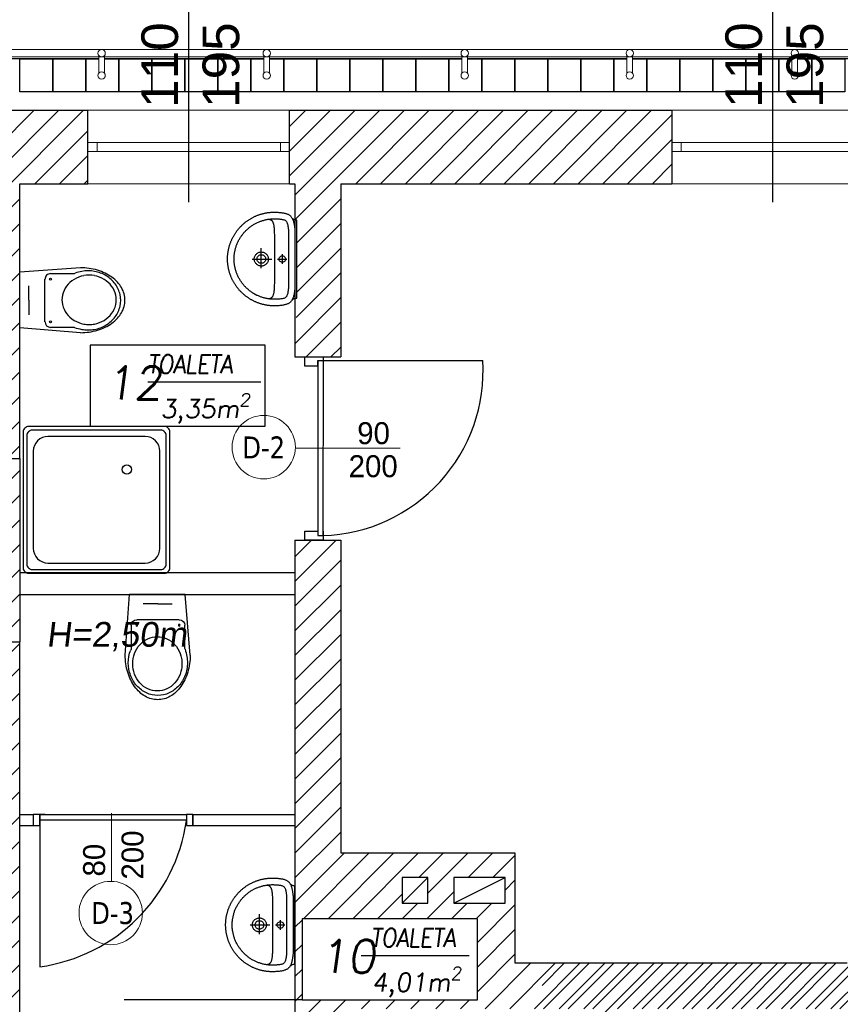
# Model space of a CAD drawing. Header units: millimetres. Extents: x -486876 to 553054, y -140324 to 834178.
# Tile 122 of 155: x 11067 to 15543, y 72236 to 77606. Entities that reach past the tile are written whole.
import ezdxf
from ezdxf.enums import TextEntityAlignment as Align

# ---------------------------------------------------------------- set-up
doc = ezdxf.new("R2010")
doc.units = ezdxf.units.MM
doc.linetypes.add('DASH2', pattern=[0.75, 0.5, -0.25])
for name, color, linetype, lineweight in [('_XREF', 252, 'DASH2', 13), ('XREF$0$AR-EL-PORĘCZE', 8, 'Continuous', 18), ('XREF$0$okna', 8, 'Continuous', 20), ('XREF$0$ściana nośna', 8, 'Continuous', 30)]:
    doc.layers.add(name, color=color, linetype=linetype, lineweight=lineweight)
for name, color, linetype in [('XREF$0$A-ARM', 8, 'Continuous'), ('XREF$0$ArchiCAD', 8, 'Continuous'), ('XREF$0$DRZWI', 8, 'Continuous'), ('XREF$0$MEBLE', 8, 'Continuous'), ('XREF$0$MEBLE_ŁAZIENKOWE_I_KUCHENNE', 8, 'Continuous'), ('XREF$0$nowe ściany', 8, 'Continuous'), ('XREF$0$OPIS', 8, 'Continuous'), ('XREF$0$OPISY', 8, 'Continuous'), ('XREF$0$WIDOK', 8, 'Continuous'), ('XREF$0$WYMIARY', 9, 'Continuous'), ('XREF$0$WYPEŁNIENIA', 8, 'Continuous'), ('XREF$0$ŚCIANY', 8, 'Continuous')]:
    doc.layers.add(name, color=color, linetype=linetype)
doc.styles.add('XREF$0$APLUS', font='arial.ttf', dxfattribs={"width": 0.6})
doc.styles.add('XREF$0$GENERATED_STYLE_1', font='txt')
doc.styles.add('XREF$0$Standard', font='arial.ttf')
doc.styles.add('XREF$0$Verdana 0.8', font='verdana.ttf', dxfattribs={"width": 0.8})
pattern_1 = [(45, (-52999.899, 13162.694), (-6.7351921, 6.7351921), [])]

# ---------------------------------------------------------------- blocks, each defined once
blk = doc.blocks.new('XREF$0$KKP-KOLO2-B02X0201')
at = {"layer": 'XREF$0$A-ARM'}
for points in [[(-21.09, 0), (-21.12, -0.55), (-21.2, -1), (-21.34, -1.39), (-21.54, -1.76), (-21.81, -2.13), (-22.13, -2.54)], [(21.09, 0), (0, 0), (-21.09, 0)], [(22.13, -2.54), (21.81, -2.13), (21.54, -1.76), (21.34, -1.39), (21.2, -1), (21.12, -0.55), (21.09, 0)], [(25.29, -12.17), (25.29, -12.54), (25.28, -12.9), (25.27, -13.27), (25.25, -13.64), (25.22, -14), (25.19, -14.37), (25.16, -14.73), (25.12, -15.09), (25.08, -15.45), (25.03, -15.81), (24.97, -16.16), (24.91, -16.52), (24.85, -16.87), (24.78, -17.22), (24.71, -17.57), (24.63, -17.92), (24.55, -18.26), (24.46, -18.61), (24.37, -18.95), (24.27, -19.29), (24.17, -19.63), (24.06, -19.96), (23.95, -20.3), (23.83, -20.63), (23.71, -20.96), (23.59, -21.29), (23.46, -21.61), (23.33, -21.94), (23.19, -22.26), (23.05, -22.58), (22.9, -22.89), (22.75, -23.21), (22.6, -23.52), (22.44, -23.83), (22.27, -24.14), (22.11, -24.44), (21.94, -24.74), (21.76, -25.04), (21.58, -25.34), (21.4, -25.63), (21.21, -25.92), (21.02, -26.21), (20.83, -26.5), (20.63, -26.78), (20.43, -27.06), (20.22, -27.34), (20.01, -27.62), (19.8, -27.89), (19.58, -28.16), (19.36, -28.42), (19.14, -28.68), (18.91, -28.94), (18.68, -29.2), (18.45, -29.45), (18.21, -29.7), (17.97, -29.95), (17.73, -30.2), (17.48, -30.44), (17.23, -30.67), (16.98, -30.91), (16.72, -31.14), (16.46, -31.36), (16.2, -31.59), (15.93, -31.81), (15.66, -32.02), (15.39, -32.24), (15.12, -32.45), (14.84, -32.65), (14.56, -32.85), (14.28, -33.05), (13.99, -33.25), (13.7, -33.44), (13.41, -33.62), (13.12, -33.81), (12.82, -33.98), (12.52, -34.16), (12.22, -34.33), (11.91, -34.5), (11.61, -34.66), (11.3, -34.82), (10.98, -34.97), (10.67, -35.12), (10.35, -35.27), (10.03, -35.41), (9.71, -35.55), (9.39, -35.68), (9.06, -35.81), (8.74, -35.94), (8.41, -36.06), (8.07, -36.17), (7.74, -36.28), (7.4, -36.39), (7.06, -36.49), (6.72, -36.59), (6.38, -36.68), (6.04, -36.77), (5.69, -36.85), (5.35, -36.93), (5, -37), (4.65, -37.07), (4.29, -37.14), (3.94, -37.2), (3.58, -37.25), (3.23, -37.3), (2.87, -37.34), (2.51, -37.38), (2.14, -37.42), (1.78, -37.45), (1.42, -37.47), (1.05, -37.49), (0.68, -37.5), (0.31, -37.51), (-0.06, -37.51), (-0.06, -37.51), (-0.43, -37.51), (-0.8, -37.5), (-1.16, -37.49), (-1.53, -37.47), (-1.89, -37.45), (-2.26, -37.42), (-2.62, -37.38), (-2.98, -37.34), (-3.34, -37.3), (-3.7, -37.25), (-4.05, -37.2), (-4.41, -37.14), (-4.76, -37.07), (-5.11, -37), (-5.46, -36.93), (-5.81, -36.85), (-6.15, -36.77), (-6.5, -36.68), (-6.84, -36.59), (-7.18, -36.49), (-7.52, -36.39), (-7.85, -36.28), (-8.19, -36.17), (-8.52, -36.06), (-8.85, -35.94), (-9.18, -35.81), (-9.5, -35.68), (-9.83, -35.55), (-10.15, -35.41), (-10.47, -35.27), (-10.78, -35.12), (-11.1, -34.97), (-11.41, -34.82), (-11.72, -34.66), (-12.03, -34.5), (-12.33, -34.33), (-12.63, -34.16), (-12.93, -33.98), (-13.23, -33.81), (-13.52, -33.62), (-13.81, -33.44), (-14.1, -33.25), (-14.39, -33.05), (-14.67, -32.85), (-14.95, -32.65), (-15.23, -32.45), (-15.51, -32.24), (-15.78, -32.02), (-16.05, -31.81), (-16.31, -31.59), (-16.58, -31.36), (-16.84, -31.14), (-17.09, -30.91), (-17.35, -30.67), (-17.6, -30.44), (-17.84, -30.2), (-18.09, -29.95), (-18.33, -29.7), (-18.56, -29.45), (-18.8, -29.2), (-19.03, -28.94), (-19.25, -28.68), (-19.48, -28.42), (-19.7, -28.16), (-19.91, -27.89), (-20.13, -27.62), (-20.34, -27.34), (-20.54, -27.06), (-20.74, -26.78), (-20.94, -26.5), (-21.14, -26.21), (-21.33, -25.92), (-21.51, -25.63), (-21.7, -25.34), (-21.88, -25.04), (-22.05, -24.74), (-22.22, -24.44), (-22.39, -24.14), (-22.55, -23.83), (-22.71, -23.52), (-22.86, -23.21), (-23.01, -22.89), (-23.16, -22.58), (-23.3, -22.26), (-23.44, -21.94), (-23.57, -21.61), (-23.7, -21.29), (-23.83, -20.96), (-23.95, -20.63), (-24.06, -20.3), (-24.17, -19.96), (-24.28, -19.63), (-24.38, -19.29), (-24.48, -18.95), (-24.57, -18.61), (-24.66, -18.26), (-24.74, -17.92), (-24.82, -17.57), (-24.9, -17.22), (-24.96, -16.87), (-25.03, -16.52), (-25.09, -16.16), (-25.14, -15.81), (-25.19, -15.45), (-25.23, -15.09), (-25.27, -14.73), (-25.31, -14.37), (-25.34, -14), (-25.36, -13.64), (-25.38, -13.27), (-25.39, -12.9), (-25.4, -12.54), (-25.4, -12.17), (-25.4, -12.17), (-25.4, -11.8), (-25.38, -11.35), (-25.36, -10.84), (-25.33, -10.31), (-25.3, -9.77), (-25.27, -9.28), (-25.23, -8.85), (-25.19, -8.52), (-25.13, -8.07), (-25.06, -7.64), (-24.99, -7.22), (-24.91, -6.82), (-24.82, -6.44), (-24.73, -6.07), (-24.62, -5.72), (-24.51, -5.38), (-24.38, -5.06), (-24.24, -4.76), (-24.09, -4.47), (-23.93, -4.19), (-23.75, -3.93), (-23.55, -3.68), (-23.34, -3.44), (-23.11, -3.22), (-22.87, -3.01), (-22.6, -2.81), (-22.31, -2.63), (-22, -2.45), (-21.67, -2.29), (-21.32, -2.14), (-20.94, -1.99), (-20.54, -1.86), (-20.11, -1.74), (-19.66, -1.63), (-19.17, -1.53), (-19.17, -1.53), (-18.8, -1.45), (-18.41, -1.38), (-18.01, -1.32), (-17.59, -1.25), (-17.17, -1.2), (-16.73, -1.15), (-16.28, -1.1), (-15.82, -1.06), (-15.35, -1.04), (-14.87, -1.02), (-14.38, -1.01), (-0.06, -1.01), (14.27, -1.01), (14.76, -1.02), (15.23, -1.04), (15.7, -1.06), (16.16, -1.1), (16.61, -1.15), (17.05, -1.2), (17.48, -1.25), (17.9, -1.32), (18.3, -1.38), (18.69, -1.45), (19.06, -1.53), (19.54, -1.63), (20, -1.74), (20.43, -1.86), (20.83, -1.99), (21.21, -2.14), (21.56, -2.29), (21.89, -2.45), (22.2, -2.63), (22.48, -2.81), (22.75, -3.01), (23, -3.22), (23.23, -3.44), (23.44, -3.68), (23.63, -3.93), (23.81, -4.19), (23.98, -4.47), (24.13, -4.76), (24.27, -5.06), (24.39, -5.38), (24.51, -5.72), (24.61, -6.07), (24.71, -6.44), (24.79, -6.82), (24.88, -7.22), (24.95, -7.64), (25.02, -8.07), (25.08, -8.52), (25.12, -8.85), (25.15, -9.28), (25.19, -9.77), (25.22, -10.31), (25.24, -10.84), (25.27, -11.35), (25.28, -11.8), (25.29, -12.17)], [(-0.05, -33.94), (-0.61, -33.93), (-1.16, -33.92), (-1.72, -33.89), (-2.28, -33.85), (-2.7, -33.79), (-3.12, -33.73), (-3.53, -33.66), (-3.94, -33.59), (-4.34, -33.51), (-4.74, -33.42), (-5.14, -33.33), (-5.53, -33.23), (-5.93, -33.13), (-6.33, -33.02), (-6.73, -32.9), (-7.13, -32.77), (-7.53, -32.64), (-7.96, -32.47), (-8.38, -32.29), (-8.79, -32.11), (-9.2, -31.92), (-9.61, -31.73), (-10.02, -31.53), (-10.42, -31.33), (-10.8, -31.11), (-11.16, -30.89), (-11.52, -30.66), (-11.87, -30.43), (-12.22, -30.2), (-12.56, -29.97), (-12.89, -29.72), (-13.22, -29.48), (-13.55, -29.23), (-13.87, -28.97), (-14.19, -28.7), (-14.51, -28.43), (-14.82, -28.15), (-15.14, -27.86), (-15.45, -27.56), (-15.76, -27.24), (-16.06, -26.91), (-16.35, -26.58), (-16.63, -26.25), (-16.91, -25.92), (-17.17, -25.58), (-17.44, -25.24), (-17.7, -24.9), (-17.95, -24.55), (-18.2, -24.19), (-18.45, -23.82), (-18.69, -23.45), (-19.7, -21.59), (-19.87, -21.21), (-20.04, -20.83), (-20.19, -20.44), (-20.34, -20.06), (-20.49, -19.67), (-20.62, -19.28), (-20.75, -18.9), (-20.88, -18.51), (-20.99, -18.12), (-21.1, -17.73), (-21.2, -17.34), (-21.3, -16.94), (-21.38, -16.55), (-21.46, -16.15), (-21.54, -15.75), (-21.6, -15.36), (-21.66, -14.95), (-21.71, -14.55), (-21.75, -14.15), (-21.78, -13.74), (-21.81, -13.33), (-21.83, -12.92), (-21.84, -12.51), (-21.84, -12.09), (-21.84, -11.68), (-21.82, -11.26), (-21.81, -10.84), (-21.78, -10.42), (-21.76, -10), (-21.73, -9.57), (-21.69, -9.16), (-21.64, -8.74), (-21.58, -8.32), (-21.51, -7.91), (-21.43, -7.49), (-21.32, -7.09), (-21.2, -6.68), (-21.06, -6.4), (-20.88, -6.14), (-20.65, -5.9), (-20.38, -5.69), (-20.07, -5.5), (-19.73, -5.34), (-19.37, -5.2), (-18.99, -5.07), (-18.59, -4.96), (-18.17, -4.87), (-17.75, -4.8), (-17.33, -4.73), (-16.9, -4.68), (-16.49, -4.64), (-16.08, -4.61), (-15.69, -4.59), (-15.32, -4.58), (-14.98, -4.57), (-14.66, -4.56), (-14.38, -4.56), (-0.05, -4.56), (14.27, -4.56), (14.55, -4.56), (14.87, -4.57), (15.21, -4.58), (15.58, -4.59), (15.97, -4.61), (16.38, -4.64), (16.8, -4.68), (17.22, -4.73), (17.64, -4.8), (18.07, -4.87), (18.48, -4.96), (18.88, -5.07), (19.26, -5.2), (19.63, -5.34), (19.96, -5.5), (20.27, -5.69), (20.54, -5.9), (20.77, -6.14), (20.96, -6.4), (21.09, -6.68), (21.22, -7.09), (21.32, -7.49), (21.41, -7.91), (21.48, -8.32), (21.54, -8.74), (21.58, -9.16), (21.62, -9.57), (21.65, -10), (21.68, -10.42), (21.7, -10.84), (21.72, -11.26), (21.73, -11.68), (21.74, -12.09), (21.73, -12.51), (21.72, -12.92), (21.7, -13.33), (21.68, -13.74), (21.64, -14.15), (21.6, -14.55), (21.55, -14.95), (21.49, -15.36), (21.43, -15.75), (21.36, -16.15), (21.28, -16.55), (21.19, -16.94), (21.1, -17.34), (20.99, -17.73), (20.89, -18.12), (20.77, -18.51), (20.65, -18.9), (20.52, -19.28), (20.38, -19.67), (20.24, -20.06), (20.09, -20.44), (19.93, -20.83), (19.76, -21.21), (19.59, -21.59), (19.59, -21.59), (18.58, -23.45), (18.34, -23.82), (18.09, -24.19), (17.84, -24.55), (17.59, -24.9), (17.33, -25.24), (17.07, -25.58), (16.8, -25.92), (16.52, -26.25), (16.24, -26.58), (15.95, -26.91), (15.65, -27.24), (15.35, -27.56), (15.03, -27.86), (14.72, -28.15), (14.4, -28.43), (14.08, -28.7), (13.76, -28.97), (13.44, -29.23), (13.11, -29.48), (12.78, -29.72), (12.45, -29.97), (12.11, -30.2), (11.76, -30.43), (11.41, -30.66), (11.06, -30.89), (10.69, -31.11), (10.32, -31.33), (9.91, -31.53), (9.5, -31.73), (9.09, -31.92), (8.68, -32.11), (8.27, -32.29), (7.85, -32.47), (7.43, -32.64), (7.43, -32.64), (7.02, -32.77), (6.62, -32.9), (6.22, -33.02), (5.82, -33.13), (5.43, -33.23), (5.03, -33.33), (4.63, -33.42), (4.23, -33.51), (3.83, -33.59), (3.42, -33.66), (3.01, -33.73), (2.6, -33.79), (2.17, -33.85), (1.61, -33.89), (1.06, -33.92), (0.5, -33.93), (-0.05, -33.94)], [(-2.61, -7.95), (2.52, -7.95)], [(-0.04, -6.08), (0.43, -6.14), (0.85, -6.32), (1.21, -6.6), (1.49, -6.96), (1.67, -7.38), (1.73, -7.86), (1.67, -8.33), (1.49, -8.75), (1.21, -9.11), (0.85, -9.39), (0.43, -9.57), (-0.04, -9.63), (-0.51, -9.57), (-0.94, -9.39), (-1.3, -9.11), (-1.58, -8.75), (-1.75, -8.33), (-1.82, -7.86), (-1.75, -7.38), (-1.58, -6.96), (-1.3, -6.6), (-0.94, -6.32), (-0.51, -6.14), (-0.04, -6.08)], [(-0.05, -10.45), (-0.05, -5.48)], [(-21.62, -15.21), (-21.58, -14.99), (-21.53, -14.78), (-21.48, -14.58), (-21.41, -14.39), (-21.33, -14.21), (-21.24, -14.04), (-21.14, -13.87), (-21.02, -13.72), (-20.88, -13.57), (-20.72, -13.43), (-20.55, -13.3), (-20.35, -13.18), (-20.14, -13.06), (-19.9, -12.95), (-19.63, -12.85), (-19.34, -12.76), (-19.02, -12.67), (-18.67, -12.6), (-18.29, -12.53), (-17.88, -12.46), (-17.43, -12.4), (-16.96, -12.35), (-16.44, -12.31), (-15.89, -12.27), (-15.3, -12.24), (-14.67, -12.21), (-14, -12.19), (-13.28, -12.18), (-12.52, -12.17), (-11.72, -12.17)], [(-11.72, -12.17), (-0.06, -12.17), (11.6, -12.17)], [(-0.06, -15.43), (0.33, -15.45), (0.71, -15.51), (1.07, -15.6), (1.42, -15.73), (1.75, -15.89), (2.06, -16.08), (2.36, -16.3), (2.63, -16.55), (2.87, -16.82), (3.09, -17.11), (3.28, -17.43), (3.44, -17.76), (3.57, -18.11), (3.66, -18.47), (3.72, -18.85), (3.74, -19.24), (3.72, -19.62), (3.66, -20), (3.57, -20.36), (3.44, -20.71), (3.28, -21.05), (3.09, -21.36), (2.87, -21.65), (2.63, -21.92), (2.36, -22.17), (2.06, -22.39), (1.75, -22.58), (1.42, -22.74), (1.07, -22.87), (0.71, -22.96), (0.33, -23.02), (-0.06, -23.04), (-0.45, -23.02), (-0.82, -22.96), (-1.19, -22.87), (-1.54, -22.74), (-1.87, -22.58), (-2.18, -22.39), (-2.48, -22.17), (-2.75, -21.92), (-2.99, -21.65), (-3.21, -21.36), (-3.4, -21.05), (-3.56, -20.71), (-3.69, -20.36), (-3.78, -20), (-3.84, -19.62), (-3.86, -19.24), (-3.84, -18.85), (-3.78, -18.47), (-3.69, -18.11), (-3.56, -17.76), (-3.4, -17.43), (-3.21, -17.11), (-2.99, -16.82), (-2.75, -16.55), (-2.48, -16.3), (-2.18, -16.08), (-1.87, -15.89), (-1.54, -15.73), (-1.19, -15.6), (-0.82, -15.51), (-0.45, -15.45), (-0.06, -15.43)], [(-0.06, -24.21), (-0.06, -13.57)], [(11.6, -12.17), (12.41, -12.17), (13.17, -12.18), (13.88, -12.19), (14.55, -12.21), (15.18, -12.24), (15.78, -12.27), (16.33, -12.31), (16.84, -12.35), (17.32, -12.4), (17.77, -12.46), (18.18, -12.53), (18.56, -12.6), (18.9, -12.67), (19.22, -12.76), (19.52, -12.85), (19.78, -12.95), (20.02, -13.06), (20.24, -13.18), (20.44, -13.3), (20.61, -13.43), (20.76, -13.57), (20.9, -13.72), (21.02, -13.87), (21.13, -14.04), (21.22, -14.21), (21.3, -14.39), (21.36, -14.58), (21.42, -14.78), (21.47, -14.99), (21.51, -15.21)], [(4.89, -19.26), (-5.94, -19.26)], [(-0.06, -16.9), (0.36, -16.94), (0.75, -17.05), (1.12, -17.22), (1.44, -17.45), (1.72, -17.73), (1.95, -18.06), (2.13, -18.42), (2.23, -18.82), (2.27, -19.24), (2.23, -19.65), (2.13, -20.05), (1.95, -20.41), (1.72, -20.74), (1.44, -21.02), (1.12, -21.25), (0.75, -21.42), (0.36, -21.53), (-0.06, -21.57), (-0.48, -21.53), (-0.87, -21.42), (-1.23, -21.25), (-1.56, -21.02), (-1.84, -20.74), (-2.07, -20.41), (-2.24, -20.05), (-2.35, -19.65), (-2.39, -19.24), (-2.35, -18.82), (-2.24, -18.42), (-2.07, -18.06), (-1.84, -17.73), (-1.56, -17.45), (-1.23, -17.22), (-0.87, -17.05), (-0.48, -16.94), (-0.06, -16.9)]]:
    blk.add_lwpolyline(points, dxfattribs=at)
blk = doc.blocks.new('XREF$0$ubi012_r')
for p, q in [((-2.32, 33.16), (0, 0)), ((33.07, 33.16), (30.34, 0)), ((0.86, 16.83), (0.86, 29.35)), ((30.16, 29.17), (30.16, 16.83)), ((27.13, 13.79), (3.9, 13.79)), ((30.34, 0), (0, 0)), ((15.37, 5.06), (7.45, 5.06)), ((15.37, 5.06), (23.29, 5.06))]:
    blk.add_line(p, q)
for centre in [(3.9, 16.83), (27.13, 16.83)]:
    blk.add_circle(centre, 0.506)
for centre, radius, start, end in [((16.19, 42.02), 15.54, 105.9445, 133.2542), ((15.64, 39.74), 15.37, 102.4946, 126.4967), ((15.37, 44.42), 13.01, 74.6148, 105.3852), ((15.46, 40.39), 14.7, 77.6333, 102.3667), ((15.28, 39.74), 15.37, 53.5033, 77.5054), ((14.56, 42.02), 15.54, 46.7458, 74.0555), ((20.78, 37.1), 22.27, 133.1777, 154.6258), ((16.63, 38.41), 17.03, 126.5259, 148.9267), ((16.15, 38.74), 14.19, 126.5259, 148.9267), ((15.32, 39.85), 12.81, 102.4946, 126.4967), ((15.17, 40.39), 12.25, 77.6333, 102.3667), ((15.02, 39.85), 12.81, 53.5033, 77.5054), ((14.19, 38.74), 14.19, 31.0733, 53.4741), ((14.28, 38.41), 17.03, 31.0733, 53.4741), ((9.97, 37.1), 22.27, 25.3742, 46.8223), ((27.53, 33.76), 29.8, 154.3733, 172.0149), ((18.1, 37.5), 18.76, 148.867, 169.8645), ((17.37, 37.98), 15.63, 148.867, 169.8645), ((12.97, 37.98), 15.63, 10.1355, 31.133), ((12.82, 37.5), 18.76, 10.1355, 31.133), ((3.22, 33.76), 29.8, 7.9851, 25.6267), ((30.81, 33.16), 33.13, 171.7845, 180.1077), ((18.81, 37.34), 19.49, 169.767, 190.233), ((17.96, 37.85), 16.24, 169.767, 190.233), ((12.37, 37.85), 16.24, 0, 10.233), ((12.37, 37.85), 16.24, 349.767, 0), ((12.1, 37.34), 19.49, 0, 10.233), ((-0.06, 33.16), 33.13, 0, 8.2155), ((15.63, 36.6), 16.22, 189.6364, 202.7205), ((17.37, 37.72), 15.63, 190.1355, 211.133), ((12.97, 37.72), 15.63, 328.867, 349.8645), ((-13.89, 43.27), 46.14, 343.1585, 348.2524), ((12.1, 37.34), 19.49, 349.767, 0), ((-1.67, 29.35), 2.53, 0, 22.7205), ((16.15, 36.96), 14.19, 211.0733, 233.4741), ((14.19, 36.96), 14.19, 306.5259, 328.9267), ((32.69, 29.17), 2.53, 163.1585, 180), ((15.32, 35.85), 12.81, 233.5033, 257.5054), ((15.17, 35.31), 12.25, 257.6333, 282.3667), ((15.02, 35.85), 12.81, 282.4946, 306.4967), ((3.9, 16.83), 3.03, 180, 270), ((27.13, 16.83), 3.03, 270, 0)]:
    blk.add_arc(centre, radius, start, end)
blk = doc.blocks.new('XREF')
at = {"layer": 'XREF$0$WYPEŁNIENIA'}
h = blk.add_hatch(dxfattribs=at)
h.set_pattern_fill('ANSI31', color=256, scale=3)
h.set_pattern_definition(pattern_1)
h.paths.add_polyline_path([(3556.78, 10801.78), (3507.62, 10801.78), (3507.62, 10786.78), (3556.78, 10786.78)])
h.paths.add_polyline_path([(3580.36, 10801.78), (3556.78, 10801.78), (3556.78, 10786.78), (3580.36, 10786.78)])
h.paths.add_polyline_path([(3900.02, 10651.78), (3796.56, 10651.78), (3796.56, 10666.78), (3766.56, 10666.78), (3766.56, 10651.78), (3724.56, 10651.78), (3724.56, 10611.78), (3766.56, 10611.78), (3766.56, 10496.78), (3709.56, 10496.78), (3709.56, 10471.78), (3766.56, 10471.78), (3766.56, 10606.94), (3796.56, 10606.94), (3796.56, 10466.78), (3796.56, 10476.78), (3796.56, 10476.78), (3796.56, 10611.78), (3900.02, 10611.78)])
h.paths.add_polyline_path([(3599.56, 10496.78), (3514.68, 10496.78), (3514.68, 10471.78), (3551.56, 10471.78), (3551.56, 10024.04), (3539.56, 10024.04), (3539.56, 9984.04), (3566.56, 9984.04), (3566.56, 10471.78), (3599.56, 10471.78)])
h.paths.add_polyline_path([(4136.56, 9911.78), (4126.56, 9911.78), (4126.56, 9971.94), (4126.56, 10361.95), (4096.56, 10361.95), (4096.56, 10346.78), (4096.56, 10131.78), (3896.56, 10131.78), (3896.56, 10170.11), (3796.56, 10170.11), (3796.56, 10176.78), (3766.56, 10176.78), (3766.56, 10058.38), (3796.56, 10058.38), (3796.56, 10096.78), (3886.56, 10096.78), (3886.56, 10106.78), (4096.56, 10106.78), (4096.56, 9971.94), (4096.56, 9911.78), (3771.56, 9911.78), (3771.56, 9779.12), (3796.56, 9779.12), (3796.56, 9816.78), (3886.56, 9816.78), (3886.56, 9881.78), (4016.56, 9881.78), (4016.56, 9851.78), (4061.56, 9851.78), (4061.56, 9881.78), (4136.56, 9881.78)])
h.paths.add_polyline_path([(3817.24, 9855.2), (3831.24, 9855.2), (3831.24, 9841.2), (3817.24, 9841.2)], flags=16)
h.paths.add_polyline_path([(3840.64, 9855.2), (3854.64, 9855.2), (3854.64, 9841.2), (3840.64, 9841.2)], flags=16)
h.paths.add_polyline_path([(3817.24, 10127.11), (3817.24, 10141.11), (3831.24, 10141.11), (3831.24, 10127.11)], flags=16)
edge = h.paths.add_edge_path(flags=0)
edge.add_arc((3824.24, 10134.11), 7, 0, 360)
h.paths.add_polyline_path([(3840.64, 10127.11), (3840.64, 10141.11), (3854.64, 10141.11), (3854.64, 10127.11)], flags=16)
h.paths.add_polyline_path([(3817.24, 10147.81), (3817.24, 10161.81), (3831.24, 10161.81), (3831.24, 10147.81)], flags=16)
h.paths.add_polyline_path([(3840.64, 10147.81), (3840.64, 10161.81), (3854.64, 10161.81), (3854.64, 10147.81)], flags=16)
h.paths.add_polyline_path([(3802.73, 10317.13), (3796.56, 10317.13), (3796.56, 10305.13), (3803.04, 10305.13)], flags=17)
h.paths.add_polyline_path([(3802.12, 10317.13), (3800.7, 10317.13), (3802.73, 10305.13), (3802.73, 10315.74)], flags=16)
h = blk.add_hatch(dxfattribs=at)
h.set_pattern_fill('ANSI31', color=256, scale=3)
h.set_pattern_definition(pattern_1)
h.paths.add_polyline_path([(4126.56, 10461.95), (4096.56, 10461.95), (4096.56, 10361.95), (4126.56, 10361.95)])
h.paths.add_polyline_path([(4126.56, 10611.78), (4163.74, 10611.78), (4163.74, 10651.78), (4010.02, 10651.78), (4010.02, 10611.78), (4096.56, 10611.78), (4096.56, 10449.13), (3796.56, 10449.13), (3796.56, 10437.13), (4096.56, 10437.13), (4096.56, 10461.95), (4126.56, 10461.95)])
h.paths.add_polyline_path([(4411.55, 10651.78), (4273.74, 10651.78), (4273.74, 10611.78), (4276.69, 10611.78), (4276.69, 10592.01), (4276.71, 10592), (4277.17, 10591.92), (4277.72, 10591.89), (4277.72, 10570.63), (4277.72, 10549.37), (4276.69, 10517.32), (4301.69, 10517.32), (4301.69, 10611.78), (4411.55, 10611.78)])
h.paths.add_polyline_path([(4482.24, 10651.78), (4411.55, 10651.78), (4411.55, 10611.78), (4482.24, 10611.78)])
h.paths.add_polyline_path([(4630.16, 10651.78), (4592.24, 10651.78), (4592.24, 10611.78), (4630.16, 10611.78)])
h.paths.add_polyline_path([(4924.68, 10651.78), (4740.16, 10651.78), (4740.16, 10611.78), (4771.69, 10611.78), (4771.69, 10309.78), (4796.69, 10309.78), (4796.69, 10381.78), (4796.69, 10391.78), (4796.69, 10611.78), (4924.68, 10611.78)])
h.paths.add_polyline_path([(3796.56, 9779.12), (3771.56, 9779.12), (3771.56, 9622.15), (3796.56, 9622.15)])
h.paths.add_polyline_path([(3796.56, 10506.94), (3784.56, 10506.94), (3766.56, 10506.94), (3766.56, 10276.78), (3796.56, 10276.78)])
h.paths.add_polyline_path([(4796.69, 10309.78), (4771.69, 10309.78), (4771.69, 10229.78), (4796.69, 10229.78)])
h.paths.add_polyline_path([(4796.69, 10229.78), (4771.69, 10229.78), (4771.69, 10186.78), (4762.89, 10186.78), (4762.89, 10161.78), (4771.69, 10161.78), (4771.69, 10096.78), (4783.69, 10096.78), (4796.69, 10096.78), (4796.69, 10121.78)])
h.paths.add_polyline_path([(4662.89, 10187.07), (4577.87, 10186.78), (4411.55, 10186.78), (4411.55, 10161.78), (4446.69, 10161.78), (4577.87, 10161.78), (4662.89, 10162.07)])
h = blk.add_hatch(dxfattribs=at)
h.set_pattern_fill('ANSI31', color=256, scale=3)
h.set_pattern_definition(pattern_1)
h.paths.add_polyline_path([(5376.11, 10651.78), (5336.75, 10651.78), (5336.75, 10611.78), (5376.11, 10611.78)])
h.paths.add_polyline_path([(5806.69, 10651.78), (5486.11, 10651.78), (5486.11, 10611.78), (5541.69, 10611.78), (5541.69, 10491.78), (5566.69, 10491.78), (5566.69, 10611.78), (5766.69, 10611.78), (5766.69, 10481.78), (5766.69, 10471.78), (5766.69, 10346.78), (5739.69, 10346.78), (5739.69, 10336.78), (5766.69, 10336.78), (5766.69, 10322.47), (5806.69, 10322.47)])
h.paths.add_polyline_path([(5566.69, 10391.78), (5556.69, 10391.78), (5541.69, 10391.78), (5541.69, 10295.78), (5566.69, 10295.78), (5566.69, 10336.78), (5739.69, 10336.78), (5739.69, 10346.78), (5566.69, 10346.78)])
h.paths.add_polyline_path([(5566.69, 10295.78), (5541.69, 10295.78), (5541.69, 10195.78), (5566.69, 10195.78)])
h.paths.add_polyline_path([(5558.62, 10157.37), (5572.62, 10157.37), (5572.62, 10143.37), (5558.62, 10143.37)], flags=16)
edge = h.paths.add_edge_path(flags=16)
edge.add_arc((5565.62, 10150.37), 7, 0, 360)
h.paths.add_polyline_path([(5806.69, 10212.47), (5766.69, 10212.47), (5766.69, 10121.78), (5688.72, 10121.78), (5688.72, 10096.78), (5766.69, 10096.78), (5766.69, 10027.67), (5806.69, 10027.67), (5806.69, 10029.35)])
h.paths.add_polyline_path([(5806.69, 9917.67), (5766.69, 9917.67), (5766.69, 9911.78), (5683.24, 9911.78), (5683.24, 9881.78), (5766.69, 9881.78), (5766.69, 9779.12), (5806.69, 9779.12)])
h.paths.add_polyline_path([(5157.25, 9881.78), (5142.25, 9881.78), (5141.56, 9712.78), (5141.56, 9656.78), (5141.56, 9631.78), (5156.56, 9631.78), (5156.56, 9712.78)])
h.paths.add_polyline_path([(5256.56, 9656.78), (5156.56, 9656.78), (5156.56, 9631.78), (5256.56, 9631.78)])
h.paths.add_polyline_path([(5451.56, 9666.86), (5426.56, 9666.86), (5426.56, 9656.78), (5256.56, 9656.78), (5256.56, 9631.78), (5426.56, 9631.78), (5451.56, 9631.78)])
h.paths.add_polyline_path([(5806.69, 9779.12), (5766.69, 9779.12), (5766.69, 9756.28), (5806.69, 9756.28)])
h.paths.add_polyline_path([(5806.69, 9563.42), (5766.69, 9563.42), (5766.69, 9361.43), (5605.18, 9361.43), (5605.18, 9321.43), (5766.69, 9321.43), (5766.69, 9268.64), (5806.69, 9268.64)])
h.paths.add_polyline_path([(5806.69, 9646.28), (5766.69, 9646.28), (5766.69, 9563.42), (5806.69, 9563.42)])
h.paths.add_polyline_path([(5495.18, 9361.43), (5463.86, 9361.43), (5451.56, 9361.43), (5451.56, 9481.78), (5426.56, 9481.78), (5426.56, 9361.43), (5366.74, 9361.43), (5366.74, 9321.43), (5495.18, 9321.43)])
h.paths.add_polyline_path([(5256.74, 9361.43), (4971.58, 9361.43), (4971.58, 9321.43), (5256.74, 9321.43)])
h.paths.add_polyline_path([(4861.58, 9361.43), (4816.56, 9361.43), (4816.56, 9450.58), (4776.56, 9450.58), (4776.56, 9361.43), (4714.92, 9361.43), (4714.92, 9321.43), (4861.58, 9321.43)])
h.paths.add_polyline_path([(4604.92, 9361.43), (4411.55, 9361.43), (4411.55, 9321.43), (4604.92, 9321.43)])
h.paths.add_polyline_path([(4411.55, 9361.43), (4406.56, 9361.43), (4406.56, 9411.43), (4366.56, 9411.43), (4366.56, 9361.43), (4171.56, 9361.43), (4171.56, 9321.43), (4411.55, 9321.43)])
h.paths.add_polyline_path([(4816.56, 9631.78), (5021.56, 9631.78), (5021.56, 9656.78), (4816.56, 9656.78), (4816.56, 9766.19), (4776.56, 9766.19), (4776.56, 9563.42), (4816.56, 9563.42)])
h.paths.add_polyline_path([(4816.56, 9563.42), (4776.56, 9563.42), (4776.56, 9510.58), (4816.56, 9510.58)])
h.paths.add_polyline_path([(5806.69, 9158.64), (5766.69, 9158.64), (5766.69, 9112.7), (5806.69, 9112.7)])
h.paths.add_polyline_path([(4783.69, 9911.78), (4771.69, 9911.78)])
h.paths.add_polyline_path([(4886.69, 10121.78), (4796.69, 10121.78), (4796.69, 10096.78), (4886.69, 10096.78)])
h.paths.add_polyline_path([(5434.52, 10096.78), (5434.52, 10121.78), (5409.69, 10121.78), (5409.81, 10096.78)])
h.paths.add_polyline_path([(5535.02, 10121.78), (5535.02, 10108.85), (5535.02, 10108.85), (5535.02, 10096.78), (5588.72, 10096.78), (5588.72, 10121.78), (5575.42, 10121.78), (5575.42, 10162.36), (5566.69, 10162.36), (5566.69, 10195.78), (5541.69, 10195.78), (5541.69, 10121.78)])
h = blk.add_hatch(dxfattribs=at)
h.set_pattern_fill('ANSI31', color=256, scale=3)
h.set_pattern_definition([(45, (428.967, 8619.944), (-6.735192, 6.735192), [])])
h.paths.add_polyline_path([(4754.5, 9911.78), (4436.69, 9911.78), (4301.69, 9911.78), (4301.69, 9928.55), (4289.69, 9928.55), (4276.69, 9928.55), (4276.69, 9911.78), (4236.56, 9911.78), (4236.56, 9881.78), (4353.56, 9881.78), (4353.56, 9806.78), (4366.56, 9806.78), (4366.56, 9731.78), (4406.56, 9731.78), (4406.56, 9881.78), (4743.77, 9881.78)])
h.paths.add_polyline_path([(4398.45, 9880.08), (4398.45, 9866.08), (4384.45, 9866.08), (4384.45, 9880.08)], flags=16)
h.paths.add_polyline_path([(4398.45, 9856.69), (4398.45, 9842.69), (4384.45, 9842.69), (4384.45, 9856.69)], flags=16)
h.paths.add_polyline_path([(4301.69, 10120.07), (4276.69, 10120.07), (4276.69, 10028.55), (4301.69, 10028.55), (4301.69, 10031.78), (4301.69, 10034.78)])
h.paths.add_polyline_path([(4276.69, 10110.27), (4239.02, 10110.27), (4239.02, 10098.27), (4276.69, 10098.27)])
h.paths.add_polyline_path([(4139.02, 10110.27), (4135.8, 10110.27), (4126.56, 10110.27), (4126.56, 10098.27), (4139.02, 10098.27)])
h.paths.add_polyline_path([(4452.42, 10061.29), (4444.42, 10061.29), (4444.42, 10018.45), (4452.42, 10018.45)])
h.paths.add_polyline_path([(4452.42, 9931.39), (4444.42, 9931.39), (4444.42, 9911.78), (4452.42, 9911.78)])
h.paths.add_polyline_path([(4584.42, 10161.78), (4577.87, 10161.78), (4572.42, 10161.78), (4572.42, 9911.78), (4584.42, 9911.78)])
h.paths.add_polyline_path([(4452.42, 10161.78), (4446.69, 10161.78), (4444.42, 10161.78), (4444.42, 10148.35), (4452.42, 10148.35)])
h.paths.add_polyline_path([(4301.69, 10417.32), (4276.69, 10417.32), (4276.69, 10166.69), (4280.64, 10166.69), (4280.64, 10210.85), (4376.16, 10210.85), (4376.16, 10166.69), (4280.64, 10166.69), (4276.69, 10166.69), (4276.69, 10157.57), (4301.69, 10157.57), (4301.69, 10161.78), (4446.69, 10161.78), (4452.42, 10161.78), (4577.87, 10161.78), (4584.42, 10161.78), (4662.89, 10161.78), (4662.89, 10186.78), (4577.87, 10186.78), (4396.69, 10186.78), (4396.69, 10246.78), (4301.69, 10246.78)])
h.paths.add_polyline_path([(4335.14, 10233.4), (4349.14, 10233.4), (4349.14, 10219.4), (4335.14, 10219.4)], flags=16)
h.paths.add_polyline_path([(4363.29, 10233.4), (4391.29, 10233.4), (4391.29, 10219.4), (4363.29, 10219.4)], flags=16)
h.paths.add_polyline_path([(4279.66, 10288.77), (4298.73, 10288.77), (4298.73, 10302.27), (4279.66, 10302.27)], flags=24)
h.paths.add_polyline_path([(4376.91, 10145.96), (4376.91, 10164.17), (4363.41, 10164.17), (4363.41, 10145.96)], flags=9)
at = {"layer": 'XREF$0$AR-EL-PORĘCZE', "lineweight": -2}
for p, q in [((5573.26, 10684.91), (3917.54, 10684.91)), ((5569.26, 10680.91), (3921.54, 10680.91)), ((4169.76, 10681.59), (4169.76, 10672.1)), ((4172.76, 10681.59), (4172.76, 10672.1)), ((4259.76, 10681.59), (4259.76, 10672.1)), ((4262.76, 10681.59), (4262.76, 10672.1)), ((4367.76, 10681.59), (4367.76, 10672.1)), ((4370.76, 10681.59), (4370.76, 10672.1)), ((4457.76, 10681.59), (4457.76, 10672.1)), ((4460.76, 10681.59), (4460.76, 10672.1)), ((4547.76, 10681.59), (4547.76, 10672.1)), ((4550.76, 10681.59), (4550.76, 10672.1))]:
    blk.add_line(p, q, dxfattribs=at)
for centre in [(4171.26, 10682.91), (4261.26, 10682.91), (4369.26, 10682.91), (4459.26, 10682.91), (4549.26, 10682.91), (4171.26, 10670.78), (4261.26, 10670.78), (4369.26, 10670.78), (4459.26, 10670.78), (4549.26, 10670.78)]:
    blk.add_circle(centre, 2, dxfattribs=at)
at = {"layer": 'XREF$0$DRZWI'}
for points in [[(4289.14, 10512.32), (4282.14, 10512.32), (4282.14, 10517.32)], [(4289.14, 10515.32), (4289.14, 10419.82), (4292.14, 10419.82), (4292.14, 10419.82), (4292.22, 10517.32)], [(4289.14, 10512.32), (4289.14, 10515.32), (4379.14, 10515.32), (4379.14, 10515.32)], [(4282.14, 10422.32), (4289.05, 10422.32)], [(4292.14, 10422.32), (4292.14, 10417.32), (4282.14, 10417.32), (4282.14, 10422.32)], [(4137.46, 10267.78), (4217.46, 10267.78), (4217.46, 10264.69), (4204.96, 10264.69), (4137.46, 10264.69)], [(4140.46, 10267.78), (4137.46, 10267.78), (4137.46, 10184.69)], [(4146.48, 10267.78), (4217.46, 10267.78), (4217.46, 10264.69), (4204.96, 10264.69), (4137.46, 10264.69)]]:
    blk.add_lwpolyline(points, dxfattribs=at)
for points in [[(4137.46, 10267.78), (4133.93, 10267.78), (4133.93, 10261.78), (4137.46, 10261.78)], [(4220.99, 10267.78), (4217.46, 10267.78), (4217.46, 10261.78), (4220.99, 10261.78)]]:
    blk.add_lwpolyline(points, close=True, dxfattribs=at)
for centre, radius, start, end in [((4289.19, 10509.88), 90.11, 271.872, 3.4612), ((4124.72, 10277.49), 93.67, 277.8209, 351.9529)]:
    blk.add_arc(centre, radius, start, end, dxfattribs=at)
at = {"layer": 'XREF$0$MEBLE', "ltscale": 1.2}
for points in [[(4208.48, 10402.38), (4208.48, 10476.38, 0.414214), (4205.48, 10479.38), (4131.48, 10479.38, 0.414214), (4128.48, 10476.38), (4128.48, 10402.38, 0.414214), (4131.48, 10399.38), (4205.48, 10399.38, 0.414214)], [(4206.48, 10404.38), (4206.48, 10474.38, 0.414214), (4203.48, 10477.38), (4133.48, 10477.38, 0.414214), (4130.48, 10474.38), (4130.48, 10404.38, 0.414214), (4133.48, 10401.38), (4203.48, 10401.38, 0.414214)], [(4202.98, 10412.88), (4202.98, 10465.88, 0.414214), (4194.98, 10473.88), (4141.98, 10473.88, 0.414214), (4133.98, 10465.88), (4133.98, 10412.88, 0.414214), (4141.98, 10404.88), (4194.98, 10404.88, 0.414214)]]:
    blk.add_lwpolyline(points, format="xyb", close=True, dxfattribs=at)
blk.add_circle((4184.99, 10455.9), 2.5, dxfattribs=at)
at = {"layer": 'XREF$0$nowe ściany'}
for p, q in [((4276.69, 10517.32), (4301.69, 10517.32)), ((4126.56, 10461.95), (4126.56, 10361.95)), ((4276.69, 10417.32), (4301.69, 10417.32)), ((4126.56, 10399.78), (4276.69, 10399.78)), ((4126.56, 10387.78), (4276.69, 10387.78)), ((4126.56, 10267.78), (4133.93, 10267.78)), ((4220.99, 10267.78), (4276.69, 10267.78)), ((4126.56, 10261.78), (4133.93, 10261.78)), ((4220.99, 10261.78), (4276.69, 10261.78))]:
    blk.add_line(p, q, dxfattribs=at)
at = {"layer": 'XREF$0$okna'}
for p, q in [((4273.74, 10651.78), (4163.74, 10651.78)), ((4592.24, 10651.78), (4482.24, 10651.78)), ((4168.74, 10634.28), (4268.74, 10634.28)), ((4487.24, 10634.28), (4587.24, 10634.28)), ((4168.74, 10629.28), (4268.74, 10629.28)), ((4487.24, 10629.28), (4587.24, 10629.28)), ((4273.74, 10611.78), (4163.74, 10611.78)), ((4592.24, 10611.78), (4482.24, 10611.78))]:
    blk.add_line(p, q, dxfattribs=at)
for points in [[(4168.74, 10629.28), (4163.74, 10629.28), (4163.74, 10634.28), (4168.74, 10634.28)], [(4273.74, 10629.28), (4268.74, 10629.28), (4268.74, 10634.28), (4273.74, 10634.28)], [(4487.24, 10629.28), (4482.24, 10629.28), (4482.24, 10634.28), (4487.24, 10634.28)]]:
    blk.add_lwpolyline(points, close=True, dxfattribs=at)
for points in [[(4334.11, 10467.57), (4276.99, 10467.57)], [(4176.71, 10268.5), (4176.71, 10231.34)], [(4176.71, 10268.5), (4176.71, 10231.34)]]:
    blk.add_lwpolyline(points, dxfattribs=at)
for centre in [(4259.65, 10468.09), (4176.19, 10214.01)]:
    blk.add_circle(centre, 17.28, dxfattribs=at)
at = {"layer": 'XREF$0$OPIS'}
for p, q in [((4218.74, 10601.63), (4218.74, 10711.52)), ((4537.24, 10601.63), (4537.24, 10711.52)), ((4196.39, 10503.72), (4258.01, 10503.72)), ((4312.86, 10190.94), (4371.74, 10190.94))]:
    blk.add_line(p, q, dxfattribs=at)
for points in [[(4260.49, 10523.64), (4164.96, 10523.64), (4164.96, 10479.47), (4260.49, 10479.47)], [(4376.16, 10210.85), (4280.64, 10210.85), (4280.64, 10166.69), (4376.16, 10166.69)]]:
    blk.add_lwpolyline(points, close=True, dxfattribs=at)
at = {"layer": 'XREF$0$WIDOK'}
for p, q in [((4169.76, 10679.78), (4082.76, 10679.78)), ((4259.76, 10679.78), (4172.76, 10679.78)), ((4367.76, 10679.78), (4262.76, 10679.78)), ((4457.76, 10679.78), (4370.76, 10679.78)), ((4547.76, 10679.78), (4460.76, 10679.78)), ((4637.76, 10679.78), (4550.76, 10679.78))]:
    blk.add_line(p, q, dxfattribs=at)
for points in [[(4144.56, 10661.78), (4126.56, 10661.78), (4126.56, 10679.78), (4144.56, 10679.78)], [(4162.56, 10661.78), (4144.56, 10661.78), (4144.56, 10679.78), (4162.56, 10679.78)], [(4198.56, 10661.78), (4180.56, 10661.78), (4180.56, 10679.78), (4198.56, 10679.78)], [(4216.56, 10661.78), (4198.56, 10661.78), (4198.56, 10679.78), (4216.56, 10679.78)], [(4234.56, 10661.78), (4216.56, 10661.78), (4216.56, 10679.78), (4234.56, 10679.78)], [(4252.56, 10661.78), (4234.56, 10661.78), (4234.56, 10679.78), (4252.56, 10679.78)], [(4288.56, 10661.78), (4270.56, 10661.78), (4270.56, 10679.78), (4288.56, 10679.78)], [(4306.56, 10661.78), (4288.56, 10661.78), (4288.56, 10679.78), (4306.56, 10679.78)], [(4324.56, 10661.78), (4306.56, 10661.78), (4306.56, 10679.78), (4324.56, 10679.78)], [(4342.56, 10661.78), (4324.56, 10661.78), (4324.56, 10679.78), (4342.56, 10679.78)], [(4360.56, 10661.78), (4342.56, 10661.78), (4342.56, 10679.78), (4360.56, 10679.78)], [(4396.56, 10661.78), (4378.56, 10661.78), (4378.56, 10679.78), (4396.56, 10679.78)], [(4414.56, 10661.78), (4396.56, 10661.78), (4396.56, 10679.78), (4414.56, 10679.78)], [(4432.56, 10661.78), (4414.56, 10661.78), (4414.56, 10679.78), (4432.56, 10679.78)], [(4450.56, 10661.78), (4432.56, 10661.78), (4432.56, 10679.78), (4450.56, 10679.78)], [(4486.56, 10661.78), (4468.56, 10661.78), (4468.56, 10679.78), (4486.56, 10679.78)], [(4504.56, 10661.78), (4486.56, 10661.78), (4486.56, 10679.78), (4504.56, 10679.78)], [(4522.56, 10661.78), (4504.56, 10661.78), (4504.56, 10679.78), (4522.56, 10679.78)], [(4540.56, 10661.78), (4522.56, 10661.78), (4522.56, 10679.78), (4540.56, 10679.78)], [(4576.56, 10661.78), (4558.56, 10661.78), (4558.56, 10679.78), (4576.56, 10679.78)]]:
    blk.add_lwpolyline(points, close=True, dxfattribs=at)
for points in [[(4172.76, 10679.78), (4180.56, 10679.78), (4180.56, 10661.78), (4162.56, 10661.78), (4162.56, 10679.78), (4169.76, 10679.78)], [(4262.76, 10679.78), (4270.56, 10679.78), (4270.56, 10661.78), (4252.56, 10661.78), (4252.56, 10679.78), (4259.76, 10679.78)], [(4370.76, 10679.78), (4378.56, 10679.78), (4378.56, 10661.78), (4360.56, 10661.78), (4360.56, 10679.78), (4367.76, 10679.78)], [(4460.76, 10679.78), (4468.56, 10679.78), (4468.56, 10661.78), (4450.56, 10661.78), (4450.56, 10679.78), (4457.76, 10679.78)], [(4550.76, 10679.78), (4558.56, 10679.78), (4558.56, 10661.78), (4540.56, 10661.78), (4540.56, 10679.78), (4547.76, 10679.78)]]:
    blk.add_lwpolyline(points, dxfattribs=at)
at = {"layer": 'XREF$0$WYMIARY'}
blk.add_line((4280.64, 10166.69), (4183.48, 10166.69), dxfattribs=at)
at = {"layer": 'XREF$0$ściana nośna'}
for p, q in [((4010.02, 10651.78), (4163.74, 10651.78)), ((4163.74, 10611.78), (4163.74, 10651.78)), ((4273.74, 10651.78), (4482.24, 10651.78)), ((4273.74, 10611.78), (4273.74, 10651.78)), ((4482.24, 10651.78), (4482.24, 10611.78)), ((4126.56, 10611.78), (4163.74, 10611.78)), ((4126.56, 10461.95), (4126.56, 10611.78)), ((4273.74, 10611.78), (4276.69, 10611.78)), ((4276.69, 10611.78), (4276.69, 10517.32)), ((4301.69, 10611.78), (4482.24, 10611.78)), ((4301.69, 10611.78), (4301.69, 10517.32)), ((4096.56, 10461.95), (4126.56, 10461.95)), ((4276.69, 10417.32), (4276.69, 10157.57)), ((4301.69, 10417.32), (4301.69, 10246.78)), ((4096.56, 10361.95), (4126.56, 10361.95)), ((4126.56, 9971.94), (4126.56, 10361.95)), ((4220.99, 10267.78), (4220.99, 10261.78)), ((4301.69, 10246.78), (4396.69, 10246.78)), ((4396.69, 10246.78), (4396.69, 10186.78)), ((4396.69, 10186.78), (4577.87, 10186.78))]:
    blk.add_line(p, q, dxfattribs=at)
at = {"layer": 'XREF$0$ŚCIANY'}
for p, q in [((4335.14, 10219.4), (4349.14, 10233.4)), ((4363.29, 10219.4), (4391.29, 10233.4))]:
    blk.add_line(p, q, dxfattribs=at)
for points in [[(4349.14, 10219.4), (4349.14, 10233.4), (4335.14, 10233.4), (4335.14, 10219.4)], [(4391.29, 10219.4), (4391.29, 10233.4), (4363.29, 10233.4), (4363.29, 10219.4)]]:
    blk.add_lwpolyline(points, close=True, dxfattribs=at)
at = {"layer": 'XREF$0$A-ARM', "xscale": 1.007999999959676, "yscale": 1.007999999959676, "zscale": 1.007999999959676, "rotation": 270}
for p in [(4277.72, 10570.63), (4276.69, 10207.47)]:
    blk.add_blockref('XREF$0$KKP-KOLO2-B02X0201', p, dxfattribs=at)
at = {"layer": 'XREF$0$MEBLE_ŁAZIENKOWE_I_KUCHENNE', "ltscale": 1.2, "rotation": 270}
blk.add_blockref('XREF$0$ubi012_r', (4126.56, 10563.59), dxfattribs=at)
at = {"layer": 'XREF$0$MEBLE_ŁAZIENKOWE_I_KUCHENNE', "ltscale": 1.2, "xscale": -1, "rotation": 180}
blk.add_blockref('XREF$0$ubi012_r', (4186.46, 10387.78), dxfattribs=at)
at = {"style": 'XREF$0$APLUS'}
blk.add_attdef('165', text='', height=12.94, rotation=90, dxfattribs=at).set_placement((5850.28, 4086.91), align=Align.TOP_CENTER)
blk.add_attdef('70', text='', height=12.94, rotation=90, dxfattribs=at).set_placement((5846.74, 4087.03), align=Align.BOTTOM_CENTER)
at = {"layer": 'XREF$0$ArchiCAD', "style": 'XREF$0$GENERATED_STYLE_1'}
for s, rotation, p in [('90', 0, (4310.64, 10466.11)), ('200', 0, (4305.96, 10448.1)), ('200', 90, (4197.68, 10232.26)), ('80', 90, (4176.74, 10233.94))]:
    blk.add_text(s, height=12, rotation=rotation, dxfattribs=at).set_placement(p, align=Align.BOTTOM_LEFT)
at = {"layer": 'XREF$0$DRZWI', "style": 'XREF$0$APLUS'}
for tag, height, p in [('90', 10.59, (3968.05, 17970.78)), ('90', 10.59, (4273.69, 17907.63)), ('90', 10.59, (4647.11, 17907.63)), ('90', 10.59, (4995.74, 17907.63)), ('90', 10.59, (5345.01, 17907.63)), ('90', 8.24, (3625.86, 17450.53)), ('90', 8.24, (4282.58, 17436.64)), ('90', 8.24, (4577.82, 17436.64)), ('90', 8.24, (5003.12, 17436.64)), ('90', 8.24, (5300.95, 17436.64)), ('90', 8.24, (5625.63, 17350.96)), ('110', 12.94, (3772.73, 10725.01)), ('100', 12.94, (3763.85, 10003.38)), ('90', 10.59, (3383.41, 9921.97)), ('83', 10.59, (4118.73, 4184.03))]:
    blk.add_attdef(tag, text='', height=height, dxfattribs=at).set_placement(p, align=Align.BOTTOM_CENTER)
for tag, height, p in [('200', 10.59, (3967.95, 17967.89)), ('200', 10.59, (4273.59, 17904.74)), ('200', 10.59, (4647.01, 17904.74)), ('200', 10.59, (4995.64, 17904.74)), ('200', 10.59, (5344.91, 17904.74)), ('200', 8.24, (3625.86, 17448.28)), ('200', 8.24, (4282.58, 17434.39)), ('200', 8.24, (4577.82, 17434.39)), ('200', 8.24, (5003.12, 17434.39)), ('200', 8.24, (5300.95, 17434.39)), ('200', 8.24, (5625.63, 17348.71)), ('210', 12.94, (3772.6, 10721.48)), ('200', 12.94, (3763.85, 9999.84)), ('200', 10.59, (3383.31, 9919.08)), ('178', 10.59, (4118.62, 4181.14))]:
    blk.add_attdef(tag, text='', height=height, dxfattribs=at).set_placement(p, align=Align.TOP_CENTER)
for tag, height, p in [('205', 10.59, (4204.92, 17787.31)), ('210', 10.59, (5722.65, 17787.31)), ('210', 12.94, (4602.86, 17776.83)), ('210', 12.94, (4951.5, 17776.83)), ('210', 12.94, (5300.98, 17776.83)), ('210', 12.94, (4044.07, 17776.19)), ('210', 12.94, (3579.16, 17557.04)), ('210', 12.94, (3935.88, 17557.04)), ('210', 12.94, (4219.13, 17557.04)), ('210', 12.94, (4633.7, 17557.04)), ('210', 12.94, (4958.43, 17557.04)), ('210', 12.94, (5356.84, 17557.04)), ('210', 12.94, (5615.9, 17557.04)), ('200', 11.76, (4716.1, 10187.15)), ('200', 11.76, (4936.97, 10128.95)), ('200', 11.76, (5363.02, 10117.1)), ('210', 13.53, (3475.75, 9987.9)), ('170', 11.76, (4209.38, 4035.73))]:
    blk.add_attdef(tag, text='', height=height, rotation=90, dxfattribs=at).set_placement(p, align=Align.TOP_CENTER)
for tag, height, p in [('100', 10.59, (5719.75, 17787.41)), ('100', 12.94, (4040.53, 17776.32)), ('96', 10.59, (4202.03, 17787.41)), ('100', 12.94, (4599.33, 17776.96)), ('100', 12.94, (4947.96, 17776.96)), ('100', 12.94, (5297.45, 17776.96)), ('100', 12.94, (3575.63, 17557.16)), ('100', 12.94, (3932.34, 17557.16)), ('100', 12.94, (4215.59, 17557.16)), ('100', 12.94, (4630.17, 17557.16)), ('100', 12.94, (4954.89, 17557.16)), ('100', 12.94, (5353.3, 17557.16)), ('100', 12.94, (5612.36, 17557.16)), ('90', 11.76, (4712.89, 10187.26)), ('90', 11.76, (4933.75, 10129.07)), ('90', 11.76, (5359.81, 10117.21)), ('120', 13.53, (3472.06, 9987.9)), ('90', 11.76, (4206.17, 4035.84))]:
    blk.add_attdef(tag, text='', height=height, rotation=90, dxfattribs=at).set_placement(p, align=Align.BOTTOM_CENTER)
at = {"layer": 'XREF$0$OPIS', "char_height": 20, "attachment_point": 1, "rotation": 90, "style": 'XREF$0$Standard'}
for insert in [(4192.92, 10659.1), (4511.42, 10659.1)]:
    blk.add_mtext_dynamic_manual_height_columns('\\pxqc;110\\P195', width=34.6776, gutter_width=12.5, heights=[0], dxfattribs=dict(at, insert=insert))
at = {"layer": 'XREF$0$OPIS', "attachment_point": 1, "style": 'XREF$0$Standard'}
for s, insert, char_height in [('\\A1;{\\Fromans|c238;\\Q8;\\W0.9;\\T0.95;TOALETA}', (4196.06, 10518.35), 10), ('\\A1;{\\Fromans|c238;\\Q8;12}', (4173.33, 10512.1), 18), ('\\A1;{\\Fromans|c238;\\Q8;3,35m\\H0.7x;\\S2^ ;}', (4203.48, 10497.4), 10), ('\\A1;{\\Fromans|c238;\\Q8;\\W0.9;\\T0.95;TOALETA}', (4317.73, 10205.56), 10), ('\\A1;{\\Fromans|c238;\\Q8;10}', (4289.9, 10199.32), 18), ('\\A1;{\\Fromans|c238;\\Q8;4,01m\\H0.7x;\\S2^ ;}', (4318.65, 10184.62), 10)]:
    blk.add_mtext_dynamic_manual_height_columns(s, width=79.0239, gutter_width=1, heights=[0], dxfattribs=dict(at, insert=insert, char_height=char_height))
at = {"layer": 'XREF$0$OPIS', "ltscale": 1.2, "insert": (4141.08, 10372.71), "char_height": 13.44, "width": 367.7213, "attachment_point": 1, "style": 'XREF$0$Standard'}
blk.add_mtext('{\\Q7;H=2,50m}', dxfattribs=at)
at = {"layer": 'XREF$0$OPISY', "style": 'XREF$0$Verdana 0.8', "width": 0.8}
for s, p in [('D-2', (4259.65, 10467.92)), ('D-3', (4177.23, 10214))]:
    blk.add_text(s, height=12, rotation=360, dxfattribs=at).set_placement(p, align=Align.MIDDLE_CENTER)

msp = doc.modelspace()

# ---------------------------------------------------------------- block references
at = {"layer": '_XREF', "xscale": 10, "yscale": 10, "zscale": 10}
msp.add_blockref('XREF', (-30198.46986, -29406.42919), dxfattribs=at)

doc.saveas('drawing.dxf')
